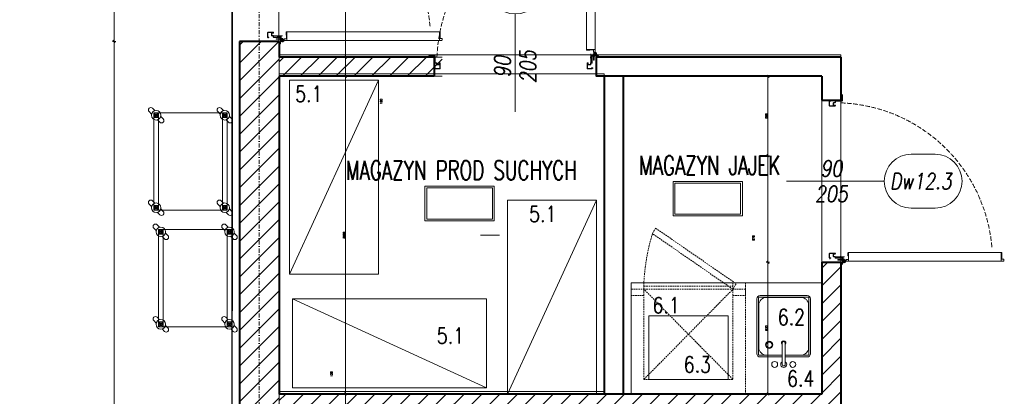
# Model space of a CAD drawing. Header units: millimetres. Extents: x -1893473 to 1546619, y -568027 to 942944.
# Tile 214 of 256: x 183314 to 189511, y -505438 to -503068. Entities that reach past the tile are written whole.
import ezdxf
from ezdxf.enums import TextEntityAlignment as Align

# ---------------------------------------------------------------- set-up
doc = ezdxf.new("R2010")
doc.units = ezdxf.units.MM
doc.header["$LTSCALE"] = 0.2
for name, pattern in [('2_3', [1, 0.5, -0.5]), ('6279-A-FP00$0$DASHED', [0.75, 0.5, -0.25]), ('CACHE', [9.525, 6.35, -3.175]), ('CENTER', [0.6, 0.375, -0.075, 0.075, -0.075]), ('DASHDOT', [25.4, 12.7, -6.35, 0, -6.35]), ('Hidden Line', [391.222223, 282.222223, -109])]:
    doc.linetypes.add(name, pattern=pattern)
doc.layers.get('0').update_dxf_attribs({"lineweight": 0})
for name, color, linetype, lineweight in [('!! 0_Opis_pom', 9, 'Continuous', 13), ('!! 0_Osie', 1, 'DASHDOT', 13), ('!! 1  WYDZIELENIE PPOŻ', 252, 'Continuous', 0), ('!! 1_drzwi opis', 151, 'Continuous', 9), ('!! 1_drzwi-linia', 213, 'Continuous', 5), ('!! 1_hatch projektowane ściany', 4, 'Continuous', 5), ('!! 1_OPIS POM NOWE', 140, 'Continuous', 5), ('!! 1_PROJ Sciany', 2, 'Continuous', 40), ('!! technologia', 20, 'Continuous', 5), ('!! wymiary osi', 250, 'Continuous', 9), ('P-Opis nadproża', 150, 'Continuous', 9), ('P-Osie', 1, 'DASHDOT', 18)]:
    doc.layers.add(name, color=color, linetype=linetype, lineweight=lineweight)
doc.layers.add('!! 1_ proj wyposdażenie', color=7, linetype='Continuous', lineweight=5, true_color=0xa1a1a1)
doc.layers.add('Powierzchnia', color=140, linetype='Continuous', lineweight=5, plot=False)
doc.styles.add('50', font='ROMANS.shx', dxfattribs={"width": 0.8, "height": 10})
doc.styles.add('ARCHETYP', font='romans.shx', dxfattribs={"height": 15})
doc.styles.add('ARIAL', font='tahoma.ttf')
doc.styles.add('TXT', font='simplex.shx')
doc.dimstyles.new('DIM50', dxfattribs={"dimscale": 5, "dimtxt": 2.5, "dimasz": 1.5, "dimexe": 0, "dimexo": 0, "dimgap": 0.5, "dimtad": 1, "dimdec": 4, "dimrnd": 0.5, "dimdsep": 46, "dimtxsty": 'TXT', "dimblk1": 'TICK1', "dimblk2": 'TICK1', "dimsah": 1, "dimcen": 0, "dimse1": 1, "dimse2": 1, "dimclrd": 1, "dimclre": 7, "dimclrt": 9, "dimadec": 0, "dimazin": 0, "dimtfac": 1, "dimtdec": 4, "dimtmove": 2, "dimatfit": 3, "dimldrblk": 'TICK1', "dimfxl": 1, "dimtolj": 1, "dimarcsym": 0})

# ---------------------------------------------------------------- blocks, each defined once
blk = doc.blocks.new('zaw-dr-90-p')
at = {"color": 2, "linetype": 'CENTER', "ltscale": 0.2}
for p, q in [((12, 0), (-12, 0)), ((0, 12), (0, -12)), ((24.5, 24), (31, 24)), ((24.5, 19), (31, 19))]:
    blk.add_line(p, q, dxfattribs=at)
at = {"ltscale": 0.2}
for p, q in [((10, 12), (6.5, 12)), ((10, 0), (10, 6.5))]:
    blk.add_line(p, q, dxfattribs=at)
blk.add_lwpolyline([(0, 6.5), (23.5, 6.5, 0.414214), (28, 11), (28, 31), (24.5, 31), (24.5, 11, -0.414214), (23.5, 10), (0, 10, 4.561698), (7.6, 6.5), (4.9, 4.2)], format="xyb", dxfattribs=at)
blk.add_lwpolyline([(-0.2, -0.2), (-2.5, -0.2), (-2.5, 0.2), (-0.2, 0.2), (-0.2, 2.5), (0.2, 2.5), (0.2, 0.2), (2.8, 0.2), (2.8, -0.2), (0.2, -0.2), (0.2, -2.8), (-0.2, -2.8)], close=True)
blk.add_lwpolyline([(10, 10), (10, 39), (6.5, 39), (6.5, 10)], dxfattribs=at)
blk.add_circle((0, 0), 6.5, dxfattribs=at)
blk = doc.blocks.new('drzwi 90- sc 12')
for p, q in [((-13620.32, 20410.16), (-13620.32, 20313.77)), ((-13614.92, 20409.86), (-13620.32, 20409.86)), ((-13616.12, 20410.26), (-13620.22, 20410.26)), ((-13616.12, 20410.26), (-13620, 20410.26)), ((-13618.17, 20410.26), (-13616.22, 20410.26)), ((-13618.17, 20410.26), (-13616.22, 20410.26)), ((-13616.12, 20410.26), (-13616.12, 20411.46)), ((-13616.12, 20411.46), (-13615.02, 20411.46)), ((-13614.92, 20411.36), (-13614.92, 20313.77)), ((-13620.32, 20313.47), (-13620.32, 20317.97)), ((-13614.92, 20312.27), (-13614.92, 20317.97)), ((-13715.57, 20308.32), (-13715.57, 20308.56)), ((-13715.57, 20307.69), (-13715.57, 20308.56)), ((-13715.57, 20307.82), (-13715.57, 20308.56)), ((-13614.92, 20313.77), (-13620.32, 20313.77)), ((-13618.22, 20313.37), (-13620.22, 20313.37)), ((-13618.22, 20313.67), (-13618.22, 20313.37)), ((-13618.22, 20313.67), (-13616.42, 20313.67)), ((-13617.77, 20311.12), (-13617.77, 20305.72)), ((-13617.77, 20311.12), (-13617.77, 20305.72)), ((-13616.17, 20309.92), (-13617.37, 20309.92)), ((-13616.17, 20309.92), (-13616.17, 20311.02)), ((-13615.92, 20313.17), (-13615.92, 20312.17)), ((-13615.92, 20312.17), (-13615.02, 20312.17)), ((-13715.57, 20307.72), (-13715.37, 20307.72)), ((-13715.77, 20301.96), (-13716.27, 20301.96)), ((-13616.77, 20301.96), (-13616.27, 20301.96))]:
    blk.add_line(p, q)
for points in [[(-13665.27, 20284.96), (-13665.27, 20325.83)], [(-13615.57, 20309.64), (-13615.32, 20309.64), (-13615.32, 20309.82), (-13616.32, 20309.82), (-13616.32, 20309.64), (-13615.92, 20309.64)]]:
    blk.add_lwpolyline(points)
at = {"lineweight": 30}
for points in [[(-13716.27, 20308.92), (-13721.27, 20308.92)], [(-13716.27, 20308.92), (-13716.27, 20296.92)], [(-13614.27, 20308.92), (-13609.27, 20308.92)], [(-13614.27, 20308.92), (-13614.27, 20296.92)]]:
    blk.add_lwpolyline(points, dxfattribs=at)
at = {"ltscale": 0.2}
for points in [[(-13715.57, 20307.51), (-13715.57, 20309.48, 0.414214), (-13715.91, 20309.82), (-13719.43, 20309.82, 0.414214), (-13719.77, 20309.48), (-13719.77, 20308.92), (-13719.59, 20308.92), (-13719.59, 20309.48, -0.414214), (-13719.43, 20309.64), (-13716.97, 20309.64)], [(-13716.97, 20309.64), (-13715.91, 20309.64, -0.414214), (-13715.75, 20309.48), (-13715.75, 20307.51)], [(-13615.92, 20309.64), (-13616.63, 20309.64, 0.414214), (-13616.79, 20309.48), (-13616.79, 20305.58, -0.414214), (-13617.13, 20305.24), (-13617.58, 20305.24, 0.414214), (-13617.74, 20305.08), (-13617.74, 20304.48, -0.414214), (-13618.08, 20304.14), (-13619.26, 20304.14, -0.414214), (-13619.6, 20304.48), (-13619.6, 20305.15, 1), (-13619.79, 20305.15), (-13619.79, 20301.96, 0.414214), (-13619.63, 20301.8), (-13617.11, 20301.8, 0.414214), (-13616.95, 20301.96), (-13616.95, 20302.52), (-13616.77, 20302.52), (-13616.77, 20301.96, -0.414214), (-13617.11, 20301.62), (-13619.63, 20301.62, -0.414214), (-13619.97, 20301.96), (-13619.97, 20305.15, -1), (-13619.42, 20305.15), (-13619.42, 20304.48, 0.414214), (-13619.26, 20304.32), (-13618.08, 20304.32, 0.414214), (-13617.92, 20304.48), (-13617.92, 20305.08, -0.414214), (-13617.58, 20305.42), (-13617.13, 20305.42, 0.414214), (-13616.97, 20305.58), (-13616.97, 20309.48, -0.414214), (-13616.63, 20309.82), (-13613.11, 20309.82, -0.414214), (-13612.77, 20309.48), (-13612.77, 20308.92), (-13612.95, 20308.92), (-13612.95, 20309.48, 0.414214), (-13613.11, 20309.64), (-13615.57, 20309.64)], [(-13715.75, 20307.76), (-13715.75, 20305.58, 0.414214), (-13715.41, 20305.24), (-13714.96, 20305.24, -0.414214), (-13714.8, 20305.08), (-13714.8, 20304.48, 0.414214), (-13714.46, 20304.14), (-13713.28, 20304.14, 0.414214), (-13712.94, 20304.48), (-13712.94, 20305.15, -1), (-13712.75, 20305.15), (-13712.75, 20301.96, -0.414214), (-13712.91, 20301.8), (-13715.43, 20301.8, -0.414214), (-13715.59, 20301.96), (-13715.59, 20302.52), (-13715.77, 20302.52), (-13715.77, 20301.96, 0.414214), (-13715.43, 20301.62), (-13712.91, 20301.62, 0.414214), (-13712.57, 20301.96), (-13712.57, 20305.15, 1), (-13713.12, 20305.15), (-13713.12, 20304.48, -0.414214), (-13713.28, 20304.32), (-13714.46, 20304.32, -0.414214), (-13714.62, 20304.48), (-13714.62, 20305.08, 0.414214), (-13714.96, 20305.42), (-13715.41, 20305.42, -0.414214), (-13715.57, 20305.58), (-13715.57, 20307.64)]]:
    blk.add_lwpolyline(points, format="xyb", dxfattribs=at)
blk.add_lwpolyline([(-13616.79, 20308.82), (-13616.97, 20308.82), (-13616.97, 20307.42), (-13616.79, 20307.42)], close=True)
for centre, radius, start, end in [((-13620.22, 20410.16), 0.1, 90, 180), ((-13615.02, 20411.36), 0.1, 0, 90), ((-13620.22, 20313.47), 0.1, 180, 270), ((-13616.42, 20313.17), 0.5, 0, 90), ((-13616.27, 20311.02), 0.1, 0, 90), ((-13615.02, 20312.27), 0.1, 270, 0)]:
    blk.add_arc(centre, radius, start, end)
at = {"linetype": 'Hidden Line', "lineweight": 9, "ltscale": 0.05}
blk.add_arc((-13615.5, 20305.14), 99.12, 94.80054, 177.69442, dxfattribs=at)
at = {"xscale": 0.09999999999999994, "yscale": 0.09999999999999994, "zscale": 0.09999999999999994, "rotation": 180.0000000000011}
blk.add_blockref('zaw-dr-90-p', (-13614.92, 20310.92), dxfattribs=at)
blk = doc.blocks.new('BLOK OSI')
at = {"layer": 'P-Osie'}
blk.add_lwpolyline([(53790.21, -198088.59), (53790.21, -199860.82)], dxfattribs=at)
blk = doc.blocks.new('1_ok-opis')
blk.add_line((0, 111.61), (0, 50))
for points in [[(-17, 128.61), (-17, 143.61)], [(17, 128.61), (17, 143.61)]]:
    blk.add_lwpolyline(points)
for centre, start, end in [((0, 143.61), 0, 180), ((0, 128.61), 180, 0)]:
    blk.add_arc(centre, 17, start, end)
at = {"style": 'ARCHETYP'}
for tag, height, rotation, p in [('NR', 12, 90, (0, 136.9)), ('NR', 12, 270, (0, 136.9)), ('SZEROKOŚĆ', 10, 90, (-8, 78.29)), ('WYSOKOŚĆ', 10, 270, (-8, 78.29)), ('WYSOKOŚĆ', 10, 90, (8, 78.29)), ('SZEROKOŚĆ', 10, 270, (8, 78.29))]:
    blk.add_attdef(tag, text='', height=height, rotation=rotation, dxfattribs=at).set_placement(p, align=Align.MIDDLE)
blk = doc.blocks.new('TICK1')
at = {"color": 2}
blk.add_line((-1, -1), (1, 1), dxfattribs=at)
at = {"color": 0}
for p, q in [((0, 0), (-1, 0)), ((0, -1.4), (0, 1.4))]:
    blk.add_line(p, q, dxfattribs=at)
blk = doc.blocks.new('*D1475')
at = {"layer": '!! wymiary osi', "color": 1, "lineweight": -2, "transparency": 16777216}
blk.add_line((313597.1, -507761.2), (313597.1, -509196.2), dxfattribs=at)
at = {"layer": 'DEFPOINTS', "color": 0, "transparency": 16777216}
for p in [(313177.1, -507753.7), (313179.7, -509203.7), (313597.1, -509203.7)]:
    blk.add_point(p, dxfattribs=at)
at = {"layer": '!! wymiary osi', "color": 1, "lineweight": -2, "transparency": 16777216, "xscale": 7.5, "yscale": 7.5, "zscale": 7.5}
for p, rotation in [((313597.1, -507753.7), 90), ((313597.1, -509203.7), 270)]:
    blk.add_blockref('TICK1', p, dxfattribs=dict(at, rotation=rotation))
at = {"layer": '!! wymiary osi', "color": 9, "transparency": 16777216, "insert": (313509.6, -508255.5), "char_height": 12.5, "attachment_point": 5, "rotation": 90, "style": 'TXT'}
blk.add_mtext('\\A1;1450', dxfattribs=at)
blk = doc.blocks.new('*D1476')
at = {"layer": '!! wymiary osi', "color": 1, "lineweight": -2, "transparency": 16777216}
blk.add_line((313597.1, -509211.2), (313597.1, -509316.2), dxfattribs=at)
at = {"layer": 'DEFPOINTS', "color": 0, "transparency": 16777216}
for p in [(313179.7, -509203.7), (313179.7, -509323.7), (313597.1, -509323.7)]:
    blk.add_point(p, dxfattribs=at)
at = {"layer": '!! wymiary osi', "color": 1, "lineweight": -2, "transparency": 16777216, "xscale": 7.5, "yscale": 7.5, "zscale": 7.5}
for p, rotation in [((313597.1, -509203.7), 90), ((313597.1, -509323.7), 270)]:
    blk.add_blockref('TICK1', p, dxfattribs=dict(at, rotation=rotation))
at = {"layer": '!! wymiary osi', "color": 9, "transparency": 16777216, "insert": (313822.1, -509482.2), "char_height": 12.5, "attachment_point": 5, "rotation": 90, "style": 'TXT'}
blk.add_mtext('\\A1;120', dxfattribs=at)
blk = doc.blocks.new('*D1477')
at = {"layer": '!! wymiary osi', "color": 1, "lineweight": -2, "transparency": 16777216}
blk.add_line((313597.1, -509331.2), (313597.1, -511316.2), dxfattribs=at)
at = {"layer": 'DEFPOINTS', "color": 0, "transparency": 16777216}
for p in [(313179.7, -509323.7), (313179.7, -511323.7), (313597.1, -511323.7)]:
    blk.add_point(p, dxfattribs=at)
at = {"layer": '!! wymiary osi', "color": 1, "lineweight": -2, "transparency": 16777216, "xscale": 7.5, "yscale": 7.5, "zscale": 7.5}
for p, rotation in [((313597.1, -509323.7), 90), ((313597.1, -511323.7), 270)]:
    blk.add_blockref('TICK1', p, dxfattribs=dict(at, rotation=rotation))
at = {"layer": '!! wymiary osi', "color": 9, "transparency": 16777216, "insert": (313588.3, -510323.7), "char_height": 12.5, "attachment_point": 5, "rotation": 90, "style": 'TXT'}
blk.add_mtext('\\A1;2000', dxfattribs=at)
blk = doc.blocks.new('*D1478')
at = {"layer": '!! wymiary osi', "color": 1, "lineweight": -2, "transparency": 16777216}
blk.add_line((313597.1, -511331.2), (313597.1, -511436.2), dxfattribs=at)
at = {"layer": 'DEFPOINTS', "color": 0, "transparency": 16777216}
for p in [(313179.7, -511323.7), (313317.2, -511443.7), (313597.1, -511443.7)]:
    blk.add_point(p, dxfattribs=at)
at = {"layer": '!! wymiary osi', "color": 1, "lineweight": -2, "transparency": 16777216, "xscale": 7.5, "yscale": 7.5, "zscale": 7.5}
for p, rotation in [((313597.1, -511323.7), 90), ((313597.1, -511443.7), 270)]:
    blk.add_blockref('TICK1', p, dxfattribs=dict(at, rotation=rotation))
at = {"layer": '!! wymiary osi', "color": 9, "transparency": 16777216, "insert": (313509.6, -511197.7), "char_height": 12.5, "attachment_point": 5, "rotation": 90, "style": 'TXT'}
blk.add_mtext('\\A1;120', dxfattribs=at)
blk = doc.blocks.new('*D1486')
at = {"layer": '!! wymiary osi', "color": 1, "lineweight": -2, "transparency": 16777216}
blk.add_line((312141.3, -513709.2), (312141.3, -509111.2), dxfattribs=at)
at = {"layer": 'DEFPOINTS', "color": 0, "transparency": 16777216}
for p in [(312141.3, -509103.7), (312929.7, -509103.7), (312963.1, -513716.7)]:
    blk.add_point(p, dxfattribs=at)
at = {"layer": '!! wymiary osi', "color": 1, "lineweight": -2, "transparency": 16777216, "xscale": 7.5, "yscale": 7.5, "zscale": 7.5}
for p, rotation in [((312141.3, -509103.7), 90), ((312141.3, -513716.7), 270)]:
    blk.add_blockref('TICK1', p, dxfattribs=dict(at, rotation=rotation))
at = {"layer": '!! wymiary osi', "color": 9, "transparency": 16777216, "insert": (312132.6, -511410.2), "char_height": 12.5, "attachment_point": 5, "rotation": 90, "style": 'TXT'}
blk.add_mtext('\\A1;4613', dxfattribs=at)
blk = doc.blocks.new('*D1487')
at = {"layer": '!! wymiary osi', "color": 1, "lineweight": -2, "transparency": 16777216}
blk.add_line((312141.3, -509096.2), (312141.3, -508091.2), dxfattribs=at)
at = {"layer": 'DEFPOINTS', "color": 0, "transparency": 16777216}
for p in [(312141.3, -508083.7), (312929.7, -508083.7), (312929.7, -509103.7)]:
    blk.add_point(p, dxfattribs=at)
at = {"layer": '!! wymiary osi', "color": 1, "lineweight": -2, "transparency": 16777216, "xscale": 7.5, "yscale": 7.5, "zscale": 7.5}
for p, rotation in [((312141.3, -508083.7), 90), ((312141.3, -509103.7), 270)]:
    blk.add_blockref('TICK1', p, dxfattribs=dict(at, rotation=rotation))
at = {"layer": '!! wymiary osi', "color": 9, "transparency": 16777216, "insert": (312132.6, -508593.7), "char_height": 12.5, "attachment_point": 5, "rotation": 90, "style": 'TXT'}
blk.add_mtext('\\A1;1020', dxfattribs=at)
blk = doc.blocks.new('*D1556')
at = {"layer": '!! wymiary osi', "color": 1, "lineweight": -2, "transparency": 16777216}
blk.add_line((316256, -509331.2), (316256, -509816.2), dxfattribs=at)
at = {"layer": 'DEFPOINTS', "color": 0, "transparency": 16777216}
for p in [(316595.9, -509323.7), (316256, -509823.7), (316595.9, -509823.7)]:
    blk.add_point(p, dxfattribs=at)
at = {"layer": '!! wymiary osi', "color": 1, "lineweight": -2, "transparency": 16777216, "xscale": 7.5, "yscale": 7.5, "zscale": 7.5}
for p, rotation in [((316256, -509323.7), 90), ((316256, -509823.7), 270)]:
    blk.add_blockref('TICK1', p, dxfattribs=dict(at, rotation=rotation))
at = {"layer": '!! wymiary osi', "color": 9, "transparency": 16777216, "insert": (316247.3, -509573.7), "char_height": 12.5, "attachment_point": 5, "rotation": 90, "style": 'TXT'}
blk.add_mtext('\\A1;500', dxfattribs=at)
blk = doc.blocks.new('*D1557')
at = {"layer": '!! wymiary osi', "color": 1, "lineweight": -2, "transparency": 16777216}
blk.add_line((316256, -509831.2), (316256, -510486.2), dxfattribs=at)
at = {"layer": 'DEFPOINTS', "color": 0, "transparency": 16777216}
for p in [(316595.9, -509823.7), (316256, -510493.7), (316595.9, -510493.7)]:
    blk.add_point(p, dxfattribs=at)
at = {"layer": '!! wymiary osi', "color": 1, "lineweight": -2, "transparency": 16777216, "xscale": 7.5, "yscale": 7.5, "zscale": 7.5}
for p, rotation in [((316256, -509823.7), 90), ((316256, -510493.7), 270)]:
    blk.add_blockref('TICK1', p, dxfattribs=dict(at, rotation=rotation))
at = {"layer": '!! wymiary osi', "color": 9, "transparency": 16777216, "insert": (316165.2, -510341.4), "char_height": 12.5, "attachment_point": 5, "rotation": 90, "style": 'TXT'}
blk.add_mtext('\\A1;670', dxfattribs=at)
blk = doc.blocks.new('*D1558')
at = {"layer": '!! wymiary osi', "color": 1, "lineweight": -2, "transparency": 16777216}
blk.add_line((316256, -510501.2), (316256, -511316.2), dxfattribs=at)
at = {"layer": 'DEFPOINTS', "color": 0, "transparency": 16777216}
for p in [(316595.9, -510493.7), (316256, -511323.7), (316595.9, -511323.7)]:
    blk.add_point(p, dxfattribs=at)
at = {"layer": '!! wymiary osi', "color": 1, "lineweight": -2, "transparency": 16777216, "xscale": 7.5, "yscale": 7.5, "zscale": 7.5}
for p, rotation in [((316256, -510493.7), 90), ((316256, -511323.7), 270)]:
    blk.add_blockref('TICK1', p, dxfattribs=dict(at, rotation=rotation))
at = {"layer": '!! wymiary osi', "color": 9, "transparency": 16777216, "insert": (316247.3, -510908.7), "char_height": 12.5, "attachment_point": 5, "rotation": 90, "style": 'TXT'}
blk.add_mtext('\\A1;830', dxfattribs=at)
blk = doc.blocks.new('stanowisko dezynfekcji jaj')
at = {"linetype": '6279-A-FP00$0$DASHED', "ltscale": 10}
for p, q in [((8, 66), (8, 70)), ((64, 66), (64, 70)), ((8, 68), (64, 68)), ((8, 9.3), (64, 66)), ((64, 9.3), (8, 66))]:
    blk.add_line(p, q, dxfattribs=at)
at = {"ltscale": 0.2}
for p, q in [((95.03, 32.12), (95.03, 18.58)), ((96.93, 32.12), (96.93, 18.58))]:
    blk.add_line(p, q, dxfattribs=at)
at = {"linetype": '6279-A-FP00$0$DASHED', "ltscale": 10}
for points in [[(15.38, 104.46), (66, 69.46), (64, 66), (13.38, 101)], [(72, 70), (0, 70), (0, 0), (72, 0)], [(8, 62), (0, 62), (0, 66), (8, 66)], [(64, 9.3), (8, 9.3), (8, 66), (64, 66)], [(64, 62), (72, 62), (72, 66), (64, 66)]]:
    blk.add_lwpolyline(points, close=True, dxfattribs=at)
for points in [[(0, 70), (120, 70), (120, 0), (0, 0)], [(11, 49.3), (61, 49.3), (61, 9.3), (11, 9.3)]]:
    blk.add_lwpolyline(points, close=True)
at = {"ltscale": 0.2}
for points in [[(95.03, 23.37), (81.21, 23.37, -0.414214), (79.16, 25.41), (79.16, 59.96, -0.414214), (81.21, 62), (110.75, 62, -0.414214), (112.79, 59.96), (112.79, 25.41, -0.414214), (110.75, 23.37), (96.93, 23.37)], [(95.03, 24.51), (85.05, 24.51, -0.414214), (80.3, 29.26), (80.3, 56.11, -0.414214), (85.05, 60.86), (106.9, 60.86, -0.414214), (111.65, 56.11), (111.65, 29.26, -0.414214), (106.9, 24.51), (96.93, 24.51)]]:
    blk.add_lwpolyline(points, format="xyb", dxfattribs=at)
at = {"linetype": 'CACHE', "ltscale": 0.2}
blk.add_lwpolyline([(95.03, 24.41), (80.21, 24.41), (80.21, 60.95), (111.75, 60.95), (111.75, 24.41), (96.93, 24.41)], dxfattribs=at)
at = {"ltscale": 0.2}
for centre, radius in [((86.85, 30.97), 2.28), ((86.85, 30.97), 1.81), ((90.28, 18.68), 1.87), ((101.68, 18.68), 1.84)]:
    blk.add_circle(centre, radius, dxfattribs=at)
at = {"linetype": '6279-A-FP00$0$DASHED', "ltscale": 10}
blk.add_arc((135.81, 63.79), 127.97, 163.09638, 177.21949, dxfattribs=at)
at = {"ltscale": 0.2}
for centre, radius, start, end in [((95.98, 32.12), 1.43, 311.81031, 228.18969), ((95.98, 32.12), 0.95, 0, 180), ((95.98, 18.68), 1.9, 119.91578, 60.08422), ((95.98, 18.68), 0.955, 174.22166, 5.77834)]:
    blk.add_arc(centre, radius, start, end, dxfattribs=at)
blk = doc.blocks.new('Echelle 40x60 Plan')
at = {"color": 0, "linetype": 'ByBlock', "lineweight": -2}
for p, q in [((0.05, -0.05), (0.08, -0.08)), ((0.08, -0.05), (0.05, -0.08)), ((0.512, -0.05), (0.482, -0.08)), ((0.482, -0.05), (0.512, -0.08)), ((0.08, -0.632), (0.05, -0.662)), ((0.05, -0.632), (0.08, -0.662)), ((0.482, -0.632), (0.512, -0.662)), ((0.512, -0.632), (0.482, -0.662))]:
    blk.add_line(p, q, dxfattribs=at)
for points in [[(0.036, -0.0572), (0.0208, -0.042, -0.414214), (0.0208, -0.0208), (0.0208, -0.0208, -0.414214), (0.042, -0.0208), (0.0572, -0.036)], [(0.468, -0.0572), (0.4528, -0.042, -0.414214), (0.4528, -0.0208), (0.4528, -0.0208, -0.414214), (0.474, -0.0208), (0.4892, -0.036)], [(0.094, -0.0728), (0.1092, -0.088, -0.414214), (0.1092, -0.1092), (0.1092, -0.1092, -0.414214), (0.088, -0.1092), (0.0728, -0.094)], [(0.526, -0.0728), (0.5412, -0.088, -0.414214), (0.5412, -0.1092), (0.5412, -0.1092, -0.414214), (0.52, -0.1092), (0.5048, -0.094)], [(0.036, -0.6392), (0.0208, -0.624, -0.414214), (0.0208, -0.6028), (0.0208, -0.6028, -0.414214), (0.042, -0.6028), (0.0572, -0.618)], [(0.468, -0.6392), (0.4528, -0.624, -0.414214), (0.4528, -0.6028), (0.4528, -0.6028, -0.414214), (0.474, -0.6028), (0.4892, -0.618)], [(0.094, -0.6548), (0.1092, -0.67, -0.414214), (0.1092, -0.6912), (0.1092, -0.6912, -0.414214), (0.088, -0.6912), (0.0728, -0.676)], [(0.526, -0.6548), (0.5412, -0.67, -0.414214), (0.5412, -0.6912), (0.5412, -0.6912, -0.414214), (0.52, -0.6912), (0.5048, -0.676)]]:
    blk.add_lwpolyline(points, format="xyb", dxfattribs=at)
for points in [[(0.05, -0.08), (0.08, -0.08), (0.08, -0.05), (0.05, -0.05)], [(0.512, -0.05), (0.05, -0.05), (0.05, -0.662), (0.512, -0.662)], [(0.482, -0.05), (0.08, -0.05), (0.08, -0.662), (0.482, -0.662)], [(0.482, -0.08), (0.512, -0.08), (0.512, -0.05), (0.482, -0.05)], [(0.05, -0.632), (0.08, -0.632), (0.08, -0.662), (0.05, -0.662)], [(0.482, -0.632), (0.512, -0.632), (0.512, -0.662), (0.482, -0.662)]]:
    blk.add_lwpolyline(points, close=True, dxfattribs=at)
for centre, radius in [((0.065, -0.065), 0.03), ((0.065, -0.065), 0.01), ((0.497, -0.065), 0.03), ((0.497, -0.065), 0.01), ((0.065, -0.647), 0.03), ((0.497, -0.647), 0.03), ((0.065, -0.647), 0.01), ((0.497, -0.647), 0.01)]:
    blk.add_circle(centre, radius, dxfattribs=at)
blk = doc.blocks.new('A$C2EB40A8D')
at = {"layer": '!! 1_hatch projektowane ściany'}
h = blk.add_hatch(dxfattribs=at)
h.set_pattern_fill('ANSI31', color=256, scale=25)
h.set_pattern_definition([(45, (-604946.8, 1975923.4), (-56.1266008, 56.1266008), [])])
h.paths.add_polyline_path([(21393.8353, -7452.48603), (21278.87011, -7452.48603), (21278.87011, -7332.48603), (21393.8353, -7332.48603)])
h.paths.add_polyline_path([(23613.8345, -7452.48603), (23613.8345, -7332.48603), (22983.8345, -7332.48603), (22983.8345, -4832.48603), (22863.8345, -4832.48603), (22863.8345, -7332.48603), (22413.8353, -7332.48603), (22413.8353, -7452.48603)])
h.paths.add_polyline_path([(27183.8345, -7452.48603), (27183.8345, -7332.48603), (26973.8345, -7332.48603), (26973.8345, -6690.35405), (26853.8345, -6690.35405), (26853.8345, -7332.48603), (24853.8345, -7332.48603), (24853.8345, -6082.48603), (25853.8345, -6082.48603), (25853.8345, -4837.48603), (25733.8345, -4837.48603), (25733.8345, -5962.48603), (24733.8345, -5962.48603), (24733.8345, -7332.48603), (24633.8345, -7332.48603), (24633.8345, -7452.48603)])
h.paths.add_polyline_path([(26853.8345, -5670.35405), (26973.8345, -5670.35405), (26973.8345, -4832.48603), (26853.8345, -4832.48603)])
h.paths.add_polyline_path([(28203.8345, -7332.48603), (28853.8345, -7332.48603), (28853.8345, -7452.48603), (28203.8345, -7452.48603)])
h.paths.add_polyline_path([(26265.09355, -10252.48603), (26385.09355, -10252.48603), (26385.09355, -9772.48603), (28853.8345, -9772.48603), (28853.8345, -9652.48603), (26385.09355, -9652.48603), (26385.09355, -8902.48603), (26265.09355, -8902.48603)])
h.paths.add_polyline_path([(21278.87011, -8902.48603), (22305.09355, -8902.48603), (22305.09355, -9022.48603), (21278.87011, -9022.48603)])
h.paths.add_polyline_path([(21278.87011, -11022.48603), (24695.09355, -11022.48603), (24695.09355, -10192.48603), (24815.09355, -10192.48603), (24815.09355, -11222.48603), (24695.09355, -11222.48603), (24695.09355, -11142.48603), (21276.3526, -11142.48603)])
h.paths.add_polyline_path([(21276.3526, -12786.61062), (24695.09355, -12786.61062), (24695.09355, -13282.48603), (24813.74355, -13282.48603), (24816.44355, -12241.88623), (24695.09355, -12243.08583), (24695.09355, -12666.61062), (21278.87011, -12666.61062)])
h.paths.add_polyline_path([(24345.09355, -14560.73521), (25190.09355, -14560.73521), (25190.09355, -14440.73521), (24815.09355, -14440.73521), (24815.09355, -14302.48603), (24695.09355, -14302.48603), (24695.09355, -14440.73521), (24345.09355, -14440.73521)])
h.paths.add_polyline_path([(26210.09354, -14560.66503), (26385.09355, -14560.66503), (26385.09355, -14160.73521), (28853.83391, -14160.73521), (28853.8345, -14040.73521), (26385.09355, -14040.73521), (26385.09355, -13392.48603), (26265.09355, -13392.46681), (26265.09355, -14440.73521), (26210.08529, -14440.66503)])
edge = h.paths.add_edge_path()
edge.add_line((26265.09355, -12372.46681), (26385.09355, -12372.46681))
edge.add_line((26385.09355, -12372.46681), (26385.09355, -11892.48603))
edge.add_line((26385.09355, -11892.48603), (28853.83391, -11892.48603))
edge.add_line((28853.83391, -11892.48603), (28853.83391, -11772.48603))
edge.add_line((28853.83391, -11772.48603), (26385.09355, -11772.48603))
edge.add_line((26385.09355, -11772.48603), (26385.09355, -11272.48603))
edge.add_line((26385.09355, -11272.48603), (26265.09355, -11272.48603))
edge.add_line((26265.09355, -11272.48603), (26265.09355, -12373.6664))
h = blk.add_hatch(dxfattribs=at)
h.set_pattern_fill('ANSI31', color=256, scale=25)
h.set_pattern_definition([(45, (-604946.8, 1976053.4), (-56.1266008, 56.1266008), [])])
h.paths.add_polyline_path([(21028.87011, -8802.48603), (21278.87011, -8802.48603), (21278.87011, -13406.81295), (21028.87011, -13406.81295)])
at = {"layer": '!! 1  WYDZIELENIE PPOŻ', "color": 20, "linetype": '2_3', "ltscale": 10, "true_color": 0xf65c09, "const_width": 10}
blk.add_lwpolyline([(11853.89315, -18612.54794), (11853.89315, -18614.65507), (20978.87444, -18612.08385), (20985.35307, -4868.61106), (17853.89315, -4868.61106), (17853.89315, -7917.49329), (15108.36536, -7917.09501), (15108.36536, -8667.48603), (14443.89315, -8667.48603), (14443.89315, -9782.77644), (11853.89324, -9767.77644), (11853.89322, -12512.42879)], dxfattribs=at)
at = {"layer": '!! 1_ proj wyposdażenie'}
for p, q in [((21343.52982, -10266.73193), (21903.52982, -9046.73193)), ((22716.20618, -11022.48603), (23276.20618, -9802.48603)), ((22583.29917, -10983.67925), (21363.29917, -10423.67925))]:
    blk.add_line(p, q, dxfattribs=at)
for points in [[(21903.52982, -10266.73193), (21903.52982, -9046.73193), (21343.52982, -9046.73193), (21343.52982, -10266.73193)], [(23276.20618, -11022.48603), (23276.20618, -9802.48603), (22716.20618, -9802.48603), (22716.20618, -11022.48603)], [(22583.29917, -10423.67925), (21363.29917, -10423.67925), (21363.29917, -10983.67925), (22583.29917, -10983.67925)]]:
    blk.add_lwpolyline(points, close=True, dxfattribs=at)
at = {"layer": '!! 1_hatch projektowane ściany'}
for points in [[(21028.87011, -8802.48603), (21278.87011, -8802.48603), (21278.87011, -13406.81295), (21028.87011, -13406.81295)], [(21278.87011, -11022.48603), (24695.09355, -11022.48603), (24695.09355, -10192.48603), (24815.09355, -10192.48603), (24815.09355, -11222.48603), (24695.09355, -11222.48603), (24695.09355, -11142.48603), (21276.3526, -11142.48603)]]:
    blk.add_lwpolyline(points, close=True, dxfattribs=at)
blk.add_lwpolyline([(22305.09355, -9022.48603), (21278.87011, -9022.48603), (21278.87011, -8902.48603), (22305.09355, -8902.48603)], dxfattribs=at)
at = {"layer": '!! 1_OPIS POM NOWE'}
for points in [[(22197.1084, -9931.46389), (22632.3084, -9931.46389), (22632.3084, -9713.86389), (22197.1084, -9713.86389)], [(22207.9884, -9920.58389), (22621.4284, -9920.58389), (22621.4284, -9724.74389), (22207.9884, -9724.74389)], [(23759.59473, -9901.26695), (24194.79473, -9901.26695), (24194.79473, -9683.66695), (23759.59473, -9683.66695)], [(23770.47473, -9890.38695), (24183.91473, -9890.38695), (24183.91473, -9694.54695), (23770.47473, -9694.54695)]]:
    blk.add_lwpolyline(points, close=True, dxfattribs=at)
at = {"layer": '!! 1_PROJ Sciany'}
for points in [[(21028.86952, -8802.48603), (21028.86952, -13406.81295)], [(21278.87011, -8802.48603), (21028.87011, -8802.48603)], [(21278.86952, -8802.48603), (21278.86952, -8902.48603)], [(22255.09355, -8902.48603), (21278.86952, -8902.48603)], [(22255.09355, -8902.48603), (22255.09355, -9022.48603)], [(24815.09355, -8902.48603), (23275.09355, -8902.48603)], [(23275.09355, -8902.48603), (23275.09355, -9022.48603)], [(24815.09355, -8902.48603), (24815.09355, -9172.48603)], [(21278.86952, -9022.48603), (21278.86952, -11022.48603)], [(22255.09355, -9022.48603), (21278.86952, -9022.48603)], [(24695.09355, -9022.48603), (23275.09355, -9022.48603)], [(23325.09355, -9022.48603), (23325.09355, -11022.48603)], [(23445.09355, -9022.48603), (23445.09355, -11022.48603)], [(24695.09355, -9022.48603), (24695.09355, -9172.48603)], [(24695.09355, -9172.48603), (24815.09355, -9172.48603)], [(24695.09355, -10192.48603), (24695.09355, -11022.48603)], [(24695.09355, -10192.48603), (24815.09355, -10192.48603)], [(24815.09355, -10192.48603), (24815.09355, -11222.48603)], [(24695.09355, -11022.48603), (21278.86952, -11022.48603)]]:
    blk.add_lwpolyline(points, dxfattribs=at)
at = {"layer": '!! wymiary osi'}
blk.add_lwpolyline([(22546.3526, -10022.48603), (22666.3526, -10022.48603)], dxfattribs=at)
at = {"layer": 'Powierzchnia'}
for points in [[(21276.3526, -7437.08775), (28853.8345, -7437.08775), (28853.8345, -9637.08775), (26385.09355, -9637.08775), (26385.09355, -8887.08775), (26265.09355, -8887.08775), (26258.02799, -14425.32791), (24815.09355, -14425.32791), (24815.09355, -8887.08775), (21276.3526, -8887.08775)], [(23325.09355, -9007.08775), (21278.87011, -9007.08775), (21278.87011, -11007.08775), (23325.09355, -11007.08775)], [(23445.09355, -9022.48603), (24695.09355, -9022.48603), (24695.09355, -11022.48603), (23445.09355, -11022.48603)]]:
    blk.add_lwpolyline(points, close=True, dxfattribs=at)
at = {"layer": '!! 0_Osie', "xscale": 10, "yscale": 10, "zscale": 10}
blk.add_blockref('BLOK OSI', (-516748.24414, 1976683.397), dxfattribs=at)
at = {"layer": '!! 1_ proj wyposdażenie'}
for name, p, xscale, yscale, zscale in [('Echelle 40x60 Plan', (20440.17073, -9202.53341), 1000, 1000, 1000), ('Echelle 40x60 Plan', (20469.5268, -9936.2404), 1000, 1000, 1000), ('stanowisko dezynfekcji jaj', (23495.09355, -11022.48603), 10, 10, 10)]:
    blk.add_blockref(name, p, dxfattribs=dict(at, xscale=xscale, yscale=yscale, zscale=zscale))
at = {"layer": '!! 1_drzwi opis'}
ref = blk.add_blockref('1_ok-opis', (22765.0939, -9745.86358), dxfattribs=dict(at, xscale=-10, yscale=10, zscale=10, rotation=359.9999963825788))
ref.add_attrib('WYSOKOŚĆ', '90', dxfattribs={"layer": '0', "height": 100, "rotation": 89.999996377, "style": '50', "oblique": 10, "width": 0.8}).set_placement((22685.09395, -8962.95505), align=Align.MIDDLE)
ref.add_attrib('SZEROKOŚĆ', '205', dxfattribs={"layer": '0', "height": 100, "rotation": 89.999996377, "style": '50', "oblique": 10, "width": 0.8}).set_placement((22845.09395, -8962.95506), align=Align.MIDDLE)
ref.add_attrib('NR', 'Dw12.3', dxfattribs={"layer": '0', "height": 100, "rotation": 89.999996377, "style": '50', "oblique": 10, "width": 0.8}).set_placement((22765.09398, -8394.53974), align=Align.MIDDLE)
ref = blk.add_blockref('1_ok-opis', (23971.71599, -9682.48638), dxfattribs=dict(at, xscale=-10, yscale=10, zscale=10, rotation=269.9999963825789))
ref.add_attrib('WYSOKOŚĆ', '90', dxfattribs={"layer": '0', "height": 100, "rotation": 359.999996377, "style": '50', "oblique": 10, "width": 0.8}).set_placement((24754.62453, -9602.48643), align=Align.MIDDLE)
ref.add_attrib('SZEROKOŚĆ', '205', dxfattribs={"layer": '0', "height": 100, "rotation": 359.999996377, "style": '50', "oblique": 10, "width": 0.8}).set_placement((24754.62452, -9762.48643), align=Align.MIDDLE)
ref.add_attrib('NR', 'Dw12.3', dxfattribs={"layer": '0', "height": 100, "rotation": 359.999996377, "style": '50', "oblique": 10, "width": 0.8}).set_placement((25317.37125, -9682.48646), align=Align.MIDDLE)
at = {"layer": '!! 1_drzwi-linia', "xscale": 10, "yscale": 10, "zscale": 10, "rotation": 270}
for p in [(-181810.37388, -144945.18307), (-178274.14985, -146335.18307)]:
    blk.add_blockref('drzwi 90- sc 12', p, dxfattribs=at)
at = {"layer": '!! 1_drzwi-linia', "xscale": 10, "yscale": 10, "zscale": 10}
blk.add_blockref('drzwi 90- sc 12', (159417.79058, -211991.72943), dxfattribs=at)
at = {"layer": '!! 0_Opis_pom', "ltscale": 0.7, "style": 'ARIAL'}
for tag, p in [('B1,21', (-891.77727, 31796.97458)), ('A1,16', (-13651.31084, 31587.95236)), ('B1/17', (-9701.43347, 31565.05244)), ('B1,19', (-5798.61305, 31587.22944)), ('1,23', (10805.41388, 31565.05244)), ('1,22', (4526.58954, 31507.65132)), ('A1,1', (-16866.13618, 31459.3792)), ('B1,18', (-7791.62894, 31330.08444)), ('B1,20', (-2961.4347, 31167.05787)), ('A1,6', (-19287.17717, 30923.71998)), ('B1,1', (14135.63445, 30913.92963)), ('B1,3', (17346.74696, 30023.81022)), ('B1,4', (29817.71501, 29157.67457)), ('A1,5', (-23454.5385, 28820.77901)), ('A1,2', (-17502.57721, 28602.57524)), ('B1,2D', (2616.16402, 28559.52261)), ('A1,15', (-13651.31084, 28261.46046)), ('B1,4', (29883.58177, 28158.35876)), ('B1,2B', (18801.54781, 27650.12382)), ('B1,2A', (13086.7373, 27376.04393)), ('A1,3', (-16846.27912, 25980.40356)), ('B1,8', (9089.53994, 25356.27639)), ('B1,6', (31915.87888, 23754.79829)), ('A1,4', (-24010.17576, 23559.17399)), ('B1,14', (-11621.32288, 23261.44183)), ('B1,13', (-3080.55208, 22924.09997)), ('B1,10', (3982.60923, 22874.21277)), ('B1,5', (29245.49088, 22896.69268)), ('B1,9', (5634.43488, 22623.92098)), ('B1,2C', (13327.26639, 22378.5328)), ('B1,7', (16398.41175, 22348.28836)), ('B1,11', (5553.20442, 20939.83877)), ('B1,12', (3693.27174, 20628.72148)), ('C1,3', (5969.08376, 16336.01084)), ('C1,2', (11955.93711, 11671.55655)), ('C1,1', (15659.17205, 11415.94196)), ('C1,4', (5140.00888, 9205.5831)), ('C1,5', (5680.4486, 6154.54995)), ('C1,10', (16327.05085, 6080.66085)), ('C1,9', (16526.57171, 3173.45283)), ('C1,6', (6367.37903, 2771.84181)), ('D0,18', (-1981.87701, -110.73158)), ('D0,7', (-13531.42299, -1159.67649)), ('D0,17', (2064.87671, -1345.69113)), ('C1,7', (7275.77161, -1303.00991)), ('D0,3', (-9324.21674, -1442.63631)), ('D0,6', (-17529.61851, -1957.37463)), ('D0,10', (-21369.4432, -2140.60378)), ('D,09', (-12990.08379, -2746.32902)), ('D0,2', (-5516.19514, -3101.87722)), ('D0,16', (2266.73061, -3284.15369)), ('D0,8', (-14357.79539, -3567.69719)), ('D0,5', (-10461.54478, -3629.26575)), ('D0,4', (-8396.53404, -4353.7937)), ('D0,15', (1974.41895, -5205.84774)), ('D0,1', (-5633.49598, -5662.48534)), ('D0,11', (-23334.09291, -6045.78706)), ('D0,12', (-22436.85763, -9302.9678)), ('D0,13', (-22436.85763, -11581.16526)), ('D0,14', (-13645.94445, -11884.57769))]:
    blk.add_attdef(tag, text='', height=119.68, dxfattribs=at).set_placement(p, align=Align.MIDDLE_CENTER)
at = {"layer": '!! 1_OPIS POM NOWE', "style": 'TXT', "width": 0.7}
for s, p in [('MAGAZYN JAJEK', (23988.34605, -9643.20382)), ('MAGAZYN PROD SUCHYCH', (22425.85972, -9673.40077))]:
    blk.add_text(s, height=120, dxfattribs=at).set_placement(p, align=Align.CENTER)
at = {"layer": '!! 1_OPIS POM NOWE', "style": 'ARIAL'}
for tag, p in [('C1.7A', (7769.3756, 685.765)), ('C1.7C', (7655.80151, -2045.04756)), ('C1.8B', (10935.93068, -2107.41983)), ('C1.8A', (13897.39715, -2120.69016)), ('C1.7B', (8274.43201, -3270.18959)), ('E1.2', (16701.02923, -5331.07351)), ('E1.5E', (21974.23379, -5463.99012)), ('E1.5D', (24989.27391, -5785.36474)), ('E1.1', (8357.81567, -5851.01076)), ('E1.5C', (25222.53959, -6394.64172)), ('E1.5B', (27694.70831, -7009.86571)), ('E1.6', (5279.46063, -8141.28746)), ('E1.5A', (25547.9555, -8495.18994)), ('E1.5F', (22414.7084, -9822.66389)), ('E1.5G', (23977.19473, -9792.46695)), ('E1,4', (13935.69867, -10458.20073)), ('E1.5L', (28030.8296, -11267.7725)), ('E1.3', (5639.18862, -11994.01941)), ('E1.5H', (23988.49716, -12231.38049)), ('E1.5K', (27714.73934, -12977.98364)), ('E1.5I', (22290.68736, -13989.9049)), ('E1.5J', (27095.71534, -16088.17469))]:
    blk.add_attdef(tag, text='', height=119.68, dxfattribs=at).set_placement(p, align=Align.MIDDLE_CENTER)
at = {"layer": '!! technologia', "char_height": 100, "attachment_point": 1, "style": '50'}
for s, width, insert in [('5.1', 25.8246065, (21380.07383, -9083.07959)), ('5.1', 25.8246065, (22852.75019, -9838.83369)), ('6.1', 33.3164928, (23629.64502, -10413.41771)), ('6.2', 33.3164928, (24417.74883, -10488.20061)), ('5.1', 33.3164928, (22271.29392, -10604.72912)), ('6.3', 33.3164928, (23825.57756, -10786.21035)), ('6.4', 33.3164928, (24476.08199, -10874.56599))]:
    blk.add_mtext_dynamic_manual_height_columns(s, width=width, gutter_width=50, heights=[0], dxfattribs=dict(at, insert=insert))
at = {"layer": '!! wymiary osi'}
for base, p1, p2, picture, middle in [((21696.28595, -8902.48603), (21276.3526, -7452.48603), (21278.87011, -8902.48603), '*D1475', (21608.78595, -7954.20531)), ((21696.28595, -9022.48603), (21278.87011, -8902.48603), (21278.87011, -9022.48603), '*D1476', (21921.28595, -9180.90032)), ((24355.21286, -10192.48603), (24695.09355, -9522.48603), (24695.09355, -10192.48603), '*D1557', (24264.41572, -10040.11634)), ((21696.28595, -11142.48603), (21278.87011, -11022.48603), (21416.38868, -11142.48603), '*D1478', (21608.78595, -10896.39947))]:
    dim = blk.add_linear_dim(base=base, p1=p1, p2=p2, angle=90, dimstyle='DIM50', dxfattribs=at)
    dim.commit()
    dim.dimension.update_dxf_attribs({"geometry": picture, "text_midpoint": middle, "dimtype": 128, "insert": (-291900.79406, 500301.26018)})
for base, p1, p2, picture, middle in [((20240.52931, -7782.48603), (21028.87011, -8802.48603), (21028.87011, -7782.48603), '*D1487', (20231.77931, -8292.48603)), ((20240.52931, -8802.48603), (21062.27113, -13415.41335), (21028.87011, -8802.48603), '*D1486', (20231.77931, -11108.94969)), ((21696.28595, -11022.48603), (21278.87011, -9022.48603), (21278.87011, -11022.48603), '*D1477', (21687.53595, -10022.48603)), ((24355.21286, -9522.48603), (24695.09355, -9022.48603), (24695.09355, -9522.48603), '*D1556', (24346.46286, -9272.48603)), ((24355.21286, -11022.48603), (24695.09355, -10192.48603), (24695.09355, -11022.48603), '*D1558', (24346.46286, -10607.48603))]:
    dim = blk.add_linear_dim(base=base, p1=p1, p2=p2, angle=90, dimstyle='DIM50', dxfattribs=at)
    dim.commit()
    dim.dimension.update_dxf_attribs({"geometry": picture, "text_midpoint": middle, "insert": (-291900.79406, 500301.26018)})

msp = doc.modelspace()

# ---------------------------------------------------------------- block references
at = {"layer": 'P-Opis nadproża', "color": 4}
msp.add_blockref('A$C2EB40A8D', (163667.94092, -494401.63474), dxfattribs=at)

doc.saveas('drawing.dxf')
